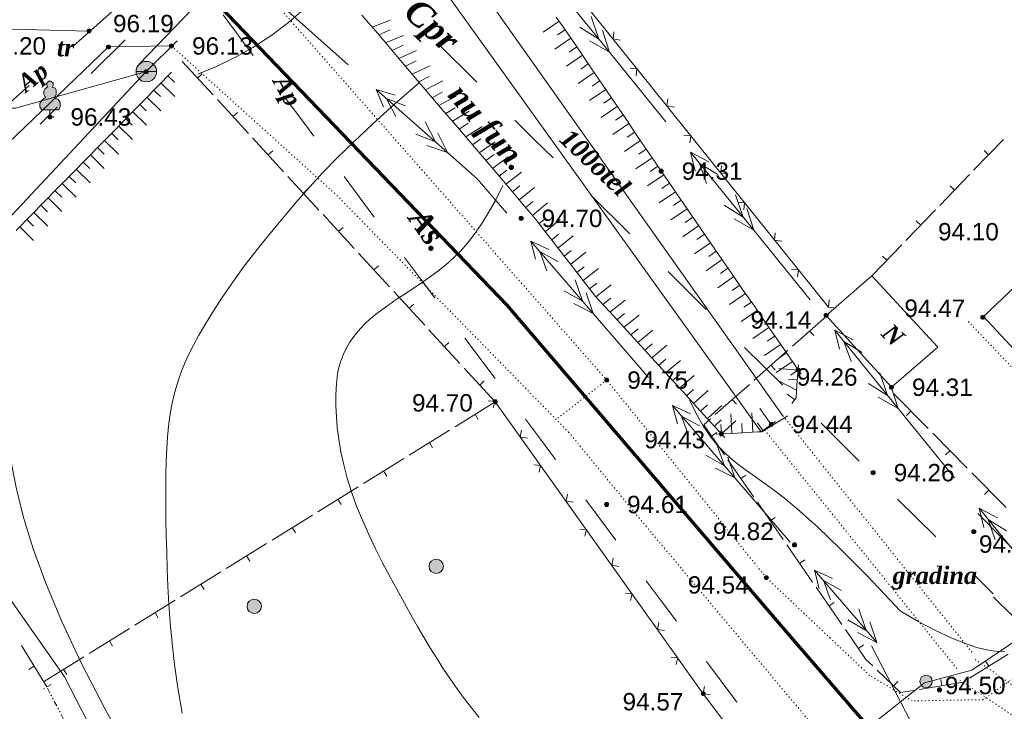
# Model space of a CAD drawing. Header units: millimetres. Extents: x 9396 to 25236, y 15106 to 31102.
# Tile 10 of 256: x 9576 to 9672, y 15840 to 15907. Entities that reach past the tile are written whole.
import ezdxf
from ezdxf.enums import TextEntityAlignment as Align

# ---------------------------------------------------------------- set-up
doc = ezdxf.new("R2010")
doc.units = ezdxf.units.MM
for name, pattern in [('DIVIDE', [1.25, 0.5, -0.25, 0, -0.25, 0, -0.25]), ('DOT', [0.25, 0, -0.25]), ('HIDDEN', [0.375, 0.25, -0.125])]:
    doc.linetypes.add(name, pattern=pattern)
for name, color, linetype, lineweight, true_color in [('1001010', 7, 'Continuous', 9, 0x000000), ('10010110', 7, 'Continuous', 20, 0xa25100), ('10010212', 7, 'Continuous', 9, 0x000000), ('1002020', 7, 'Continuous', 9, 0x000000), ('1060000', 7, 'Continuous', 9, 0x000000), ('1070000', 7, 'DOT', 9, 0x000000), ('2030023', 7, 'Continuous', 9, 0x000000), ('21100200', 7, 'HIDDEN', 0, 0x800080), ('3000105', 7, 'DIVIDE', 9, 0x000000), ('3000220', 7, 'Continuous', 9, 0x000000), ('3000260', 7, 'Continuous', 9, 0x000000), ('4000210', 7, 'Continuous', 9, 0x000000), ('5010123', 7, 'Continuous', 9, 0x008000), ('5010210', 7, 'Continuous', 20, 0x008000), ('5010320', 7, 'Continuous', 20, 0x800000), ('5010420', 7, 'Continuous', 9, 0x000000), ('6011300', 1, 'Continuous', 20, 0xff0000), ('8010110', 7, 'Continuous', 20, 0x0080ff), ('8010200', 7, 'Continuous', 9, 0x000000), ('9010120', 7, 'Continuous', 20, 0x000000)]:
    doc.layers.add(name, color=color, linetype=linetype, lineweight=lineweight, true_color=true_color)
doc.layers.add('Канализация', color=1, linetype='Continuous', lineweight=70)
doc.styles.add('18', font='timesbi.ttf', dxfattribs={"height": 0.001693})
doc.styles.add('2', font='timesbi.ttf', dxfattribs={"height": 0.001693})
doc.styles.add('3', font='timesbi.ttf', dxfattribs={"height": 0.001693})
doc.styles.add('9', font='timesbi.ttf', dxfattribs={"height": 0.001693})
doc.styles.add('F2', font='arial.ttf', dxfattribs={"height": 0.001693})

# ---------------------------------------------------------------- blocks, each defined once
blk = doc.blocks.new('SYMBOL21100200')
at = {"true_color": 0x800080}
h = blk.add_hatch(color=216, dxfattribs=at)
edge = h.paths.add_edge_path()
edge.add_arc((0, 0), 0.1, 0, 360)
at = {"color": 216, "linetype": 'Continuous', "lineweight": 0, "true_color": 0x800080}
blk.add_circle((0, 0), 0.1, dxfattribs=at)
blk = doc.blocks.new('SYMBOL4000210')
at = {"true_color": 0xffffff}
blk.add_hatch(color=7, dxfattribs=at).paths.add_polyline_path([(0.05, 1.75), (-0.05, 1.75), (-0.15, 1.65), (-0.15, 1.55), (-0.1, 1.45), (-0.15, 1.45), (-0.25, 1.35), (-0.3, 1.25), (-0.3, 1.1), (-0.25, 1), (-0.2, 0.95), (-0.3, 0.9), (-0.35, 0.85), (-0.4, 0.8), (-0.5, 0.65), (-0.5, 0.5), (-0.4, 0.35), (-0.3, 0.35), (-0.1, 0.35), (0, 0.35), (0.15, 0.35), (0.4, 0.35), (0.45, 0.4), (0.5, 0.5), (0.5, 0.7), (0.4, 0.85), (0.2, 0.95), (0.25, 1), (0.3, 1.1), (0.3, 1.3), (0.25, 1.4), (0.1, 1.45), (0.15, 1.55), (0.15, 1.65)])
at = {"color": 18, "linetype": 'Continuous', "lineweight": 0, "true_color": 0x000000, "flags": 128}
blk.add_lwpolyline([(0.05, 1.75), (-0.05, 1.75), (-0.15, 1.65), (-0.15, 1.55), (-0.1, 1.45), (-0.15, 1.45), (-0.25, 1.35), (-0.3, 1.25), (-0.3, 1.1), (-0.25, 1), (-0.2, 0.95), (-0.3, 0.9), (-0.35, 0.85), (-0.4, 0.8), (-0.5, 0.65), (-0.5, 0.5), (-0.4, 0.35), (-0.3, 0.35), (-0.1, 0.35), (0, 0.35), (0.15, 0.35), (0.4, 0.35), (0.45, 0.4), (0.5, 0.5), (0.5, 0.7), (0.4, 0.85), (0.2, 0.95), (0.25, 1), (0.3, 1.1), (0.3, 1.3), (0.25, 1.4), (0.1, 1.45), (0.15, 1.55), (0.15, 1.65), (0.05, 1.75)], close=True, dxfattribs=at)
blk.add_lwpolyline([(0, 0.35), (0, 0), (0.2, 0)], dxfattribs=at)
blk = doc.blocks.new('SYMBOL5010420')
at = {"true_color": 0xffffff}
h = blk.add_hatch(color=7, dxfattribs=at)
edge = h.paths.add_edge_path()
edge.add_arc((0, 0), 0.5, 0, 360)
at = {"color": 18, "linetype": 'Continuous', "lineweight": 9, "true_color": 0x000000, "flags": 128}
blk.add_lwpolyline([(-0.5, 0), (0.5, 0)], dxfattribs=at)
at = {"color": 18, "linetype": 'Continuous', "lineweight": 9, "true_color": 0x000000}
blk.add_circle((0, 0), 0.5, dxfattribs=at)
blk = doc.blocks.new('SYMBOL8010200')
at = {"true_color": 0x000000}
h = blk.add_hatch(color=18, dxfattribs=at)
edge = h.paths.add_edge_path()
edge.add_arc((0, 0), 0.3, 0, 360)
at = {"color": 18, "linetype": 'Continuous', "lineweight": 0, "true_color": 0x000000}
blk.add_circle((0, 0), 0.3, dxfattribs=at)
blk = doc.blocks.new('SYMBOL2030023')
at = {"true_color": 0xffffff}
h = blk.add_hatch(color=7, dxfattribs=at)
edge = h.paths.add_edge_path()
edge.add_arc((0, 0), 0.35, 0, 360)
at = {"color": 18, "linetype": 'Continuous', "lineweight": 0, "true_color": 0x000000}
blk.add_circle((0, 0), 0.35, dxfattribs=at)

msp = doc.modelspace()

# ---------------------------------------------------------------- linework, layer by layer
at = {"layer": '1001010', "color": 253}
for points in [[(9588.165, 15902.118, 0), (9575.424, 15898.562, 0), (9566.428, 15898.562, 0)], [(9669.617, 15878.182, 0), (9675.425, 15883.722, 0), (9672.754, 15886.253, 0), (9678.312, 15891.421, 0)], [(9689.018, 15882.588, 0), (9693.428, 15877.484, 0), (9680.947, 15866.141, 0), (9669.658, 15878.297, 0)]]:
    msp.add_polyline3d(points, dxfattribs=at)
at = {"layer": '10010110'}
msp.add_line((9588.158, 15902.117), (9541.178, 15851.977), dxfattribs=at)
for points in [[(9607.198, 15911.923, 0), (9605.467, 15910.048, 0), (9603.742, 15908.38, 0), (9602.017, 15906.905, 0), (9600.285, 15905.606, 0), (9598.542, 15904.469, 0), (9596.78, 15903.477, 0), (9594.993, 15902.616, 0), (9593.175, 15901.869, 0)], [(9614.756, 15901.042, 0), (9612.331, 15898.939, 0.363), (9610.211, 15897.028, 1.4), (9608.362, 15895.288, 3.037), (9606.747, 15893.699, 5.198), (9605.332, 15892.238, 7.808), (9604.081, 15890.884, 10.79), (9602.959, 15889.618, 14.069), (9601.93, 15888.417, 17.57), (9600.963, 15887.263, 21.232), (9600.051, 15886.149, 25.047), (9599.19, 15885.072, 29.022), (9598.377, 15884.028, 33.166), (9597.608, 15883.012, 37.486), (9596.881, 15882.022, 41.988), (9596.193, 15881.052, 46.68), (9595.539, 15880.1, 51.57), (9594.918, 15879.161, 56.651), (9594.331, 15878.236, 61.859), (9593.779, 15877.323, 67.121), (9593.263, 15876.422, 72.358), (9592.786, 15875.534, 77.494), (9592.349, 15874.657, 82.454), (9591.955, 15873.791, 87.162), (9591.603, 15872.936, 91.539), (9591.296, 15872.09, 95.492), (9591.031, 15871.241, 98.841), (9590.805, 15870.377, 101.388), (9590.616, 15869.485, 102.937), (9590.459, 15868.552, 103.289), (9590.333, 15867.564, 102.246), (9590.234, 15866.51, 99.611), (9590.159, 15865.375, 95.185), (9590.106, 15864.152, 88.875), (9590.072, 15862.843, 81.005), (9590.057, 15861.457, 72.005), (9590.058, 15860.002, 62.302), (9590.075, 15858.486, 52.325), (9590.105, 15856.918, 42.504), (9590.148, 15855.304, 33.265), (9590.201, 15853.652, 25.04), (9590.267, 15851.966, 18.163), (9590.356, 15850.22, 12.603), (9590.483, 15848.387, 8.238), (9590.663, 15846.436, 4.943), (9590.909, 15844.339, 2.595), (9591.237, 15842.065, 1.071), (9591.661, 15839.586, 0.247)], [(9620.581, 15839.171, 0), (9619.832, 15840.107, 0), (9619.112, 15841.044, 0), (9618.419, 15841.986, 0), (9617.751, 15842.936, 0), (9617.104, 15843.901, 0), (9616.47, 15844.887, 0), (9615.842, 15845.901, 0), (9615.214, 15846.949, 0), (9614.58, 15848.039, 0), (9613.933, 15849.176, 0), (9613.265, 15850.368, 0), (9612.575, 15851.617, 0), (9611.871, 15852.917, 0), (9611.168, 15854.257, 0), (9610.48, 15855.624, 0), (9609.819, 15857.008, 0), (9609.2, 15858.399, 0), (9608.635, 15859.786, 0), (9608.14, 15861.156, 0), (9607.723, 15862.501, 0), (9607.383, 15863.81, 0), (9607.114, 15865.076, 0), (9606.908, 15866.289, 0), (9606.761, 15867.441, 0), (9606.667, 15868.523, 0), (9606.618, 15869.527, 0), (9606.611, 15870.444, 0), (9606.639, 15871.269, 0), (9606.7, 15872.009, 0), (9606.793, 15872.675, 0), (9606.919, 15873.279, 0), (9607.075, 15873.831, 0), (9607.26, 15874.342, 0), (9607.474, 15874.824, 0), (9607.715, 15875.286, 0), (9607.984, 15875.739, 0), (9608.285, 15876.187, 0), (9608.625, 15876.632, 0), (9609.007, 15877.077, 0), (9609.439, 15877.525, 0), (9609.925, 15877.978, 0), (9610.472, 15878.439, 0), (9611.085, 15878.911, 0), (9611.766, 15879.395, 0), (9612.504, 15879.895, 0), (9613.285, 15880.411, 0), (9614.093, 15880.944, 0), (9614.915, 15881.497, 0), (9615.736, 15882.07, 0), (9616.54, 15882.666, 0), (9617.314, 15883.286, 0), (9618.048, 15883.934, 0), (9618.748, 15884.629, 0), (9619.425, 15885.392, 0), (9620.093, 15886.246, 0), (9620.762, 15887.213, 0), (9621.444, 15888.313, 0), (9622.15, 15889.569, 0), (9622.893, 15891.002, 0)], [(9587.044, 15834.765, 0), (9584.188, 15839.928, 0.763), (9581.826, 15844.511, 1.91), (9579.903, 15848.596, 3.551), (9578.363, 15852.265, 5.8), (9577.153, 15855.599, 8.766), (9576.215, 15858.681, 12.561), (9575.496, 15861.592, 17.296), (9574.939, 15864.413, 23.082), (9574.499, 15867.206, 29.831), (9574.167, 15869.958, 36.651), (9573.944, 15872.634, 42.451), (9573.829, 15875.201, 46.139), (9573.824, 15877.625, 46.625), (9573.929, 15879.871, 42.817), (9574.145, 15881.906, 33.623), (9574.472, 15883.696, 17.953)], [(9641.064, 15870.119, 0), (9641.722, 15868.735, 0), (9642.406, 15867.54, 0), (9643.118, 15866.509, 0), (9643.859, 15865.613, 0), (9644.631, 15864.826, 0), (9645.436, 15864.12, 0), (9646.275, 15863.468, 0), (9647.15, 15862.843, 0), (9648.073, 15862.207, 0), (9649.105, 15861.473, 0), (9650.316, 15860.545, 0), (9651.778, 15859.325, 0), (9653.561, 15857.716, 0), (9655.738, 15855.621, 0), (9658.378, 15852.942, 0), (9661.554, 15849.582, 0)], [(9671.756, 15845.645, 0), (9671.063, 15845.615, 0), (9670.183, 15845.725, 0), (9669.125, 15845.981, 0), (9667.901, 15846.385, 0), (9666.521, 15846.944, 0), (9664.996, 15847.659, 0), (9663.337, 15848.538, 0), (9661.554, 15849.582, 0)]]:
    msp.add_polyline3d(points, dxfattribs=at)
at = {"layer": '10010212', "color": 253}
for p, q in [((9610.471, 15906.077), (9609.161, 15907.607)), ((9610.141, 15906.457), (9611.921, 15907.127)), ((9610.141, 15906.457), (9611.921, 15907.127)), ((9610.791, 15905.697), (9611.901, 15906.197)), ((9628.361, 15907.017), (9626.791, 15905.947)), ((9628.361, 15907.017), (9626.791, 15905.947)), ((9628.951, 15906.197), (9628.201, 15905.687)), ((9611.771, 15904.547), (9610.471, 15906.077)), ((9611.441, 15904.927), (9613.201, 15905.647)), ((9611.441, 15904.927), (9613.201, 15905.647)), ((9629.511, 15905.367), (9627.941, 15904.297)), ((9629.511, 15905.367), (9627.941, 15904.297)), ((9629.231, 15905.777), (9630.361, 15904.117)), ((9613.071, 15903.017), (9611.771, 15904.547)), ((9612.101, 15904.167), (9613.161, 15904.687)), ((9630.071, 15904.537), (9629.331, 15904.027)), ((9612.751, 15903.397), (9614.481, 15904.167)), ((9612.751, 15903.397), (9614.481, 15904.167)), ((9630.641, 15903.707), (9629.071, 15902.637)), ((9630.641, 15903.707), (9629.071, 15902.637)), ((9630.361, 15904.117), (9631.481, 15902.457)), ((9614.381, 15901.487), (9613.071, 15903.017)), ((9613.401, 15902.637), (9614.431, 15903.167)), ((9614.051, 15901.867), (9615.761, 15902.687)), ((9614.051, 15901.867), (9615.761, 15902.687)), ((9631.201, 15902.867), (9630.461, 15902.367)), ((9631.481, 15902.457), (9632.611, 15900.797)), ((9589.241, 15900.667), (9590.611, 15902.067)), ((9590.271, 15901.717), (9590.911, 15901.087)), ((9615.681, 15899.957), (9614.381, 15901.487)), ((9614.701, 15901.107), (9615.691, 15901.647)), ((9631.771, 15902.037), (9630.201, 15900.967)), ((9631.771, 15902.037), (9630.201, 15900.967)), ((9587.871, 15899.267), (9589.241, 15900.667)), ((9589.581, 15901.017), (9590.941, 15899.687)), ((9589.581, 15901.017), (9590.941, 15899.687)), ((9615.351, 15900.337), (9617.041, 15901.207)), ((9615.351, 15900.337), (9617.041, 15901.207)), ((9632.331, 15901.207), (9631.591, 15900.707)), ((9632.611, 15900.797), (9633.741, 15899.127)), ((9588.211, 15899.617), (9589.571, 15898.287)), ((9588.211, 15899.617), (9589.571, 15898.287)), ((9588.901, 15900.317), (9589.541, 15899.687)), ((9616.981, 15898.427), (9615.681, 15899.957)), ((9616.011, 15899.577), (9616.961, 15900.127)), ((9616.661, 15898.807), (9618.321, 15899.727)), ((9616.661, 15898.807), (9618.321, 15899.727)), ((9632.891, 15900.377), (9631.331, 15899.307)), ((9632.891, 15900.377), (9631.331, 15899.307)), ((9633.461, 15899.547), (9632.721, 15899.037)), ((9586.491, 15897.867), (9587.871, 15899.267)), ((9587.521, 15898.917), (9588.161, 15898.287)), ((9617.311, 15898.047), (9618.221, 15898.597)), ((9634.021, 15898.717), (9632.451, 15897.647)), ((9634.021, 15898.717), (9632.451, 15897.647)), ((9633.741, 15899.127), (9634.871, 15897.467)), ((9585.121, 15896.457), (9586.491, 15897.867)), ((9586.831, 15898.217), (9588.191, 15896.887)), ((9586.831, 15898.217), (9588.191, 15896.887)), ((9618.291, 15896.897), (9616.981, 15898.427)), ((9617.961, 15897.277), (9619.601, 15898.247)), ((9617.961, 15897.277), (9619.601, 15898.247)), ((9634.591, 15897.887), (9633.851, 15897.377)), ((9585.461, 15896.817), (9586.821, 15895.487)), ((9585.461, 15896.817), (9586.821, 15895.487)), ((9586.151, 15897.517), (9586.791, 15896.887)), ((9619.591, 15895.367), (9618.291, 15896.897)), ((9618.611, 15896.517), (9619.491, 15897.077)), ((9619.261, 15895.747), (9620.871, 15896.767)), ((9619.261, 15895.747), (9620.871, 15896.767)), ((9635.151, 15897.057), (9633.581, 15895.977)), ((9635.151, 15897.057), (9633.581, 15895.977)), ((9634.871, 15897.467), (9636.001, 15895.807)), ((9583.741, 15895.057), (9585.121, 15896.457)), ((9584.771, 15896.107), (9585.421, 15895.477)), ((9635.721, 15896.227), (9634.981, 15895.717)), ((9636.001, 15895.807), (9637.131, 15894.147)), ((9582.371, 15893.657), (9583.741, 15895.057)), ((9583.401, 15894.707), (9584.041, 15894.077)), ((9584.091, 15895.407), (9585.441, 15894.077)), ((9584.091, 15895.407), (9585.441, 15894.077)), ((9620.891, 15893.837), (9619.591, 15895.367)), ((9619.921, 15894.987), (9620.751, 15895.557)), ((9620.571, 15894.217), (9622.141, 15895.277)), ((9620.571, 15894.217), (9622.141, 15895.277)), ((9636.281, 15895.387), (9634.711, 15894.317)), ((9636.281, 15895.387), (9634.711, 15894.317)), ((9582.711, 15894.007), (9584.071, 15892.677)), ((9582.711, 15894.007), (9584.071, 15892.677)), ((9622.201, 15892.307), (9620.891, 15893.837)), ((9621.221, 15893.457), (9622.021, 15894.027)), ((9621.871, 15892.687), (9623.411, 15893.797)), ((9621.871, 15892.687), (9623.411, 15893.797)), ((9637.411, 15893.727), (9635.841, 15892.657)), ((9637.411, 15893.727), (9635.841, 15892.657)), ((9636.841, 15894.557), (9636.111, 15894.057)), ((9637.131, 15894.147), (9638.251, 15892.487)), ((9580.991, 15892.257), (9582.371, 15893.657)), ((9582.021, 15893.307), (9582.671, 15892.677)), ((9637.971, 15892.897), (9637.231, 15892.387)), ((9579.621, 15890.857), (9580.991, 15892.257)), ((9580.651, 15891.907), (9581.291, 15891.277)), ((9581.341, 15892.607), (9582.691, 15891.277)), ((9581.341, 15892.607), (9582.691, 15891.277)), ((9623.501, 15890.777), (9622.201, 15892.307)), ((9622.521, 15891.927), (9623.281, 15892.507)), ((9623.171, 15891.157), (9624.681, 15892.307)), ((9623.171, 15891.157), (9624.681, 15892.307)), ((9638.541, 15892.067), (9636.971, 15890.987)), ((9638.541, 15892.067), (9636.971, 15890.987)), ((9638.251, 15892.477), (9639.391, 15890.827)), ((9578.241, 15889.457), (9579.621, 15890.857)), ((9579.961, 15891.207), (9581.321, 15889.877)), ((9579.961, 15891.207), (9581.321, 15889.877)), ((9623.821, 15890.397), (9624.541, 15890.977)), ((9639.111, 15891.237), (9638.371, 15890.727)), ((9579.271, 15890.507), (9579.921, 15889.877)), ((9624.801, 15889.247), (9623.501, 15890.777)), ((9624.481, 15889.627), (9625.951, 15890.827)), ((9624.481, 15889.627), (9625.951, 15890.827)), ((9639.681, 15890.417), (9638.111, 15889.337)), ((9639.681, 15890.417), (9638.111, 15889.337)), ((9639.391, 15890.827), (9640.531, 15889.177)), ((9576.871, 15888.047), (9578.241, 15889.457)), ((9577.901, 15889.097), (9578.541, 15888.467)), ((9578.591, 15889.807), (9579.941, 15888.477)), ((9578.591, 15889.807), (9579.941, 15888.477)), ((9625.131, 15888.867), (9625.811, 15889.447)), ((9625.771, 15888.087), (9627.221, 15889.317)), ((9625.771, 15888.087), (9627.221, 15889.317)), ((9640.251, 15889.587), (9639.511, 15889.077)), ((9640.531, 15889.177), (9641.671, 15887.517)), ((9575.491, 15886.647), (9576.871, 15888.047)), ((9577.211, 15888.397), (9578.571, 15887.067)), ((9577.211, 15888.397), (9578.571, 15887.067)), ((9640.821, 15888.757), (9639.251, 15887.677)), ((9640.821, 15888.757), (9639.251, 15887.677)), ((9575.841, 15886.997), (9577.191, 15885.667)), ((9575.841, 15886.997), (9577.191, 15885.667)), ((9576.521, 15887.697), (9577.171, 15887.067)), ((9627.311, 15886.107), (9626.081, 15887.697)), ((9626.391, 15887.297), (9627.051, 15887.847)), ((9627.001, 15886.507), (9628.461, 15887.717)), ((9627.001, 15886.507), (9628.461, 15887.717)), ((9641.951, 15887.107), (9640.391, 15886.027)), ((9641.951, 15887.107), (9640.391, 15886.027)), ((9641.391, 15887.927), (9640.641, 15887.417)), ((9641.671, 15887.517), (9642.811, 15885.867)), ((9628.551, 15884.517), (9627.311, 15886.107)), ((9627.621, 15885.707), (9628.301, 15886.267)), ((9628.241, 15884.917), (9629.711, 15886.117)), ((9628.241, 15884.917), (9629.711, 15886.117)), ((9642.521, 15886.277), (9641.781, 15885.767)), ((9643.091, 15885.447), (9641.531, 15884.367)), ((9643.091, 15885.447), (9641.531, 15884.367)), ((9642.811, 15885.867), (9643.951, 15884.207)), ((9629.781, 15882.937), (9628.551, 15884.517)), ((9628.861, 15884.127), (9629.541, 15884.677)), ((9629.471, 15883.327), (9630.951, 15884.527)), ((9629.471, 15883.327), (9630.951, 15884.527)), ((9643.661, 15884.617), (9642.921, 15884.107)), ((9643.951, 15884.207), (9645.091, 15882.557)), ((9644.231, 15883.797), (9642.671, 15882.717)), ((9644.231, 15883.797), (9642.671, 15882.717)), ((9631.011, 15881.347), (9629.781, 15882.937)), ((9630.091, 15882.537), (9630.791, 15883.087)), ((9630.711, 15881.747), (9632.201, 15882.927)), ((9630.711, 15881.747), (9632.201, 15882.927)), ((9644.801, 15882.967), (9644.061, 15882.457)), ((9645.091, 15882.557), (9646.231, 15880.897)), ((9631.321, 15880.947), (9632.031, 15881.507)), ((9631.941, 15880.157), (9633.441, 15881.327)), ((9631.941, 15880.157), (9633.441, 15881.327)), ((9645.371, 15882.137), (9643.811, 15881.057)), ((9645.371, 15882.137), (9643.811, 15881.057)), ((9645.941, 15881.307), (9645.201, 15880.797)), ((9646.511, 15880.487), (9644.951, 15879.407)), ((9646.511, 15880.487), (9644.951, 15879.407)), ((9646.231, 15880.897), (9647.371, 15879.247)), ((9633.641, 15878.307), (9632.281, 15879.787)), ((9632.621, 15879.417), (9633.381, 15880.027)), ((9633.301, 15878.677), (9634.791, 15879.857)), ((9633.301, 15878.677), (9634.791, 15879.857)), ((9647.081, 15879.657), (9646.341, 15879.147)), ((9633.981, 15877.937), (9634.731, 15878.547)), ((9634.661, 15877.197), (9636.141, 15878.387)), ((9634.661, 15877.197), (9636.141, 15878.387)), ((9647.651, 15878.827), (9646.091, 15877.757)), ((9647.651, 15878.827), (9646.091, 15877.757)), ((9647.371, 15879.247), (9648.501, 15877.587)), ((9635.001, 15876.827), (9633.641, 15878.307)), ((9648.221, 15878.007), (9647.481, 15877.487)), ((9648.501, 15877.587), (9649.641, 15875.937)), ((9636.351, 15875.347), (9635.001, 15876.827)), ((9635.341, 15876.457), (9636.071, 15877.057)), ((9636.021, 15875.717), (9637.481, 15876.917)), ((9636.021, 15875.717), (9637.481, 15876.917)), ((9648.791, 15877.177), (9647.221, 15876.097)), ((9648.791, 15877.177), (9647.221, 15876.097)), ((9636.691, 15874.977), (9637.421, 15875.577)), ((9649.931, 15875.517), (9648.361, 15874.447)), ((9649.931, 15875.517), (9648.361, 15874.447)), ((9649.361, 15876.347), (9648.621, 15875.837)), ((9649.641, 15875.937), (9650.781, 15874.277)), ((9637.711, 15873.857), (9636.351, 15875.347)), ((9637.371, 15874.227), (9638.831, 15875.447)), ((9637.371, 15874.227), (9638.831, 15875.447)), ((9650.501, 15874.697), (9649.761, 15874.187)), ((9639.071, 15872.377), (9637.711, 15873.857)), ((9638.051, 15873.487), (9638.761, 15874.097)), ((9638.731, 15872.747), (9640.181, 15873.977)), ((9638.731, 15872.747), (9640.181, 15873.977)), ((9651.071, 15873.867), (9649.501, 15872.787)), ((9651.071, 15873.867), (9649.501, 15872.787)), ((9650.781, 15874.277), (9651.921, 15872.627)), ((9639.411, 15872.007), (9640.111, 15872.617)), ((9651.641, 15873.037), (9649.741, 15873.187)), ((9651.641, 15873.037), (9649.741, 15873.187)), ((9651.641, 15873.037), (9650.901, 15872.527)), ((9651.681, 15873.527), (9651.521, 15871.577)), ((9640.431, 15870.897), (9639.071, 15872.377)), ((9640.091, 15871.267), (9641.521, 15872.507)), ((9640.091, 15871.267), (9641.521, 15872.507)), ((9651.481, 15871.087), (9649.801, 15871.967)), ((9651.481, 15871.087), (9649.801, 15871.967)), ((9651.561, 15872.067), (9650.661, 15872.137)), ((9641.781, 15869.417), (9640.431, 15870.897)), ((9640.761, 15870.527), (9641.451, 15871.137)), ((9641.441, 15869.787), (9642.871, 15871.037)), ((9641.441, 15869.787), (9642.871, 15871.037)), ((9651.291, 15870.157), (9650.571, 15870.687)), ((9643.141, 15867.927), (9641.781, 15869.417)), ((9642.121, 15869.037), (9642.801, 15869.647)), ((9642.801, 15868.297), (9644.211, 15869.567)), ((9642.801, 15868.297), (9644.211, 15869.567)), ((9647.211, 15866.977), (9647.111, 15868.877)), ((9647.211, 15866.977), (9647.111, 15868.877)), ((9649.021, 15867.737), (9647.911, 15869.287)), ((9649.021, 15867.737), (9647.911, 15869.287)), ((9644.501, 15866.447), (9643.141, 15867.927)), ((9643.481, 15867.557), (9644.141, 15868.167)), ((9644.161, 15866.817), (9645.561, 15868.097)), ((9644.161, 15866.817), (9645.561, 15868.097)), ((9645.171, 15866.877), (9645.071, 15868.767)), ((9645.171, 15866.877), (9645.071, 15868.767)), ((9646.191, 15866.927), (9646.141, 15867.827)), ((9648.191, 15867.147), (9647.661, 15867.877)), ((9645.681, 15866.897), (9643.651, 15866.787)), ((9644.161, 15866.817), (9644.111, 15867.717)), ((9647.721, 15867.007), (9645.681, 15866.897))]:
    msp.add_line(p, q, dxfattribs=at)
for points in [[(9628.061, 15907.417, 0), (9628.751, 15906.487, 0), (9629.231, 15905.777, 0)], [(9626.081, 15887.697, 0), (9625.611, 15888.297, 0), (9624.801, 15889.247, 0)], [(9632.281, 15879.787, 0), (9631.891, 15880.217, 0), (9631.011, 15881.347, 0)], [(9651.521, 15871.577, 0), (9651.431, 15870.337, 0), (9651.011, 15869.767, 0)], [(9649.431, 15868.037, 0), (9648.021, 15867.027, 0), (9647.721, 15867.007, 0)]]:
    msp.add_polyline3d(points, dxfattribs=at)
at = {"layer": '1002020', "color": 253}
for points in [[(9658.822, 15882.218, 0), (9654.358, 15878.357, 0), (9660.718, 15871.357, 0)], [(9660.718, 15871.357, 0), (9665.232, 15875.259, 0), (9658.822, 15882.218, 0)]]:
    msp.add_polyline3d(points, dxfattribs=at)
at = {"layer": '1060000', "color": 253}
for p, q in [((9582.579, 15906.065, 7.668), (9572.319, 15906.32)), ((9648.083, 15867.019), (9650.633, 15868.577))]:
    msp.add_line(p, q, dxfattribs=at)
for points in [[(9554.318, 15875.597, 0), (9584.478, 15904.517, 0), (9590.618, 15904.617, 0)], [(9589.074, 15827.124, 0), (9584.973, 15832.945, 0), (9582.988, 15837.708, 0), (9580.21, 15843.132, 0), (9573.993, 15851.995, 0), (9565.923, 15865.621, 0), (9563.939, 15871.31, 0)]]:
    msp.add_polyline3d(points, dxfattribs=at)
at = {"layer": '1060000'}
msp.add_point((9654.688, 15846.977), dxfattribs=at)
at = {"layer": '1070000', "color": 253}
for p, q in [((9590.618, 15904.617), (9606.716, 15890.051)), ((9632.998, 15872.057), (9628.088, 15868.246)), ((9650.147, 15868.583), (9668.702, 15845.346)), ((9648.365, 15867.192), (9667.246, 15843.757)), ((9685.669, 15833.264), (9668.702, 15844.949)), ((9684.058, 15831.711), (9667.251, 15842.901))]:
    msp.add_line(p, q, dxfattribs=at)
for points in [[(9601.376, 15922.277, 0), (9597.116, 15917.696, 0), (9596.01, 15915.253, 0), (9596.721, 15913.337, 0), (9632.998, 15872.057, 0)], [(9668.202, 15877.756, 0), (9684.758, 15860.422, 0), (9691.77, 15867.044, 0), (9688.069, 15871.134, 0), (9695.276, 15877.562, 0), (9683.005, 15891.001, 0)], [(9606.716, 15890.051, 0), (9629.278, 15866.989, 0), (9635.893, 15858.919, 0), (9657.721, 15832.858, 0), (9672.538, 15816.453, 0)], [(9669.67, 15840.92, 0), (9662.748, 15840.795, 0), (9658.598, 15843.277, 0), (9648.538, 15852.797, 0), (9632.998, 15872.057, 0)], [(9696.615, 15868.841, 0), (9676.506, 15845.822, 0), (9669.495, 15840.795, 0)]]:
    msp.add_polyline3d(points, dxfattribs=at)
at = {"layer": '3000105', "color": 253}
for p, q in [((9578.9, 15842.391), (9577.927, 15841.877)), ((9582.818, 15833.897), (9578.458, 15842.157))]:
    msp.add_line(p, q, dxfattribs=at)
at = {"layer": '3000220', "color": 253}
for p, q in [((9591.651, 15903.117), (9594.671, 15899.837)), ((9593.161, 15901.477), (9593.601, 15901.887)), ((9595.081, 15899.387), (9598.101, 15896.097)), ((9596.591, 15897.737), (9597.031, 15898.147)), ((9598.511, 15895.647), (9601.531, 15892.357)), ((9668.721, 15892.497), (9671.621, 15895.507)), ((9600.021, 15894.007), (9600.471, 15894.407)), ((9670.171, 15894.007), (9669.741, 15894.417)), ((9601.951, 15891.907), (9604.971, 15888.617)), ((9665.421, 15889.067), (9668.321, 15892.087)), ((9666.871, 15890.577), (9666.441, 15890.997)), ((9603.461, 15890.267), (9603.901, 15890.677)), ((9605.381, 15888.177), (9608.401, 15884.887)), ((9662.121, 15885.647), (9665.021, 15888.657)), ((9663.571, 15887.147), (9663.141, 15887.567)), ((9606.891, 15886.527), (9607.331, 15886.937)), ((9658.821, 15882.217), (9661.721, 15885.237)), ((9608.811, 15884.437), (9611.841, 15881.147)), ((9660.271, 15883.727), (9659.841, 15884.137)), ((9610.321, 15882.797), (9610.771, 15883.197)), ((9612.251, 15880.697), (9615.271, 15877.407)), ((9613.761, 15879.057), (9614.201, 15879.457)), ((9654.401, 15878.297, 18.81), (9651.091, 15875.367, 18.81)), ((9615.681, 15876.967), (9618.701, 15873.677)), ((9652.751, 15876.837, 18.81), (9653.151, 15876.387, 18.81)), ((9617.191, 15875.317), (9617.631, 15875.727)), ((9650.641, 15874.967, 18.81), (9647.331, 15872.027, 18.81)), ((9619.121, 15873.227), (9622.141, 15869.937)), ((9648.981, 15873.497, 18.81), (9649.381, 15873.047, 18.81)), ((9620.631, 15871.577), (9621.071, 15871.987)), ((9646.881, 15871.627, 18.81), (9643.561, 15868.687, 18.81)), ((9664.281, 15867.337), (9660.941, 15870.717)), ((9622.141, 15869.937), (9618.221, 15867.507)), ((9645.221, 15870.157, 18.81), (9645.621, 15869.707, 18.81)), ((9662.611, 15869.027), (9662.181, 15868.607)), ((9620.181, 15868.727), (9620.491, 15868.217)), ((9617.681, 15867.177), (9613.771, 15864.747)), ((9643.201, 15866.607, 18.81), (9643.701, 15866.947, 18.81)), ((9668.081, 15863.487), (9664.741, 15866.877)), ((9615.731, 15865.967), (9616.041, 15865.457)), ((9666.411, 15865.177), (9665.981, 15864.757)), ((9613.231, 15864.417), (9609.311, 15861.987)), ((9644.801, 15864.287, 18.81), (9647.321, 15860.647, 18.81)), ((9611.271, 15863.207), (9611.591, 15862.697)), ((9671.881, 15859.647), (9668.541, 15863.027)), ((9646.061, 15862.467, 18.81), (9646.551, 15862.807, 18.81)), ((9608.781, 15861.657), (9604.861, 15859.227)), ((9670.211, 15861.337), (9669.781, 15860.917)), ((9606.821, 15860.447), (9607.141, 15859.937)), ((9647.661, 15860.147, 18.81), (9650.181, 15856.507, 18.81)), ((9604.331, 15858.897), (9600.411, 15856.467)), ((9648.921, 15858.327, 18.81), (9649.411, 15858.667, 18.81)), ((9602.371, 15857.687), (9602.681, 15857.177)), ((9599.871, 15856.137), (9595.951, 15853.707)), ((9650.521, 15856.007, 18.81), (9653.041, 15852.367, 18.81)), ((9597.911, 15854.927), (9598.231, 15854.417)), ((9651.781, 15854.187, 18.81), (9652.271, 15854.527, 18.81)), ((9595.421, 15853.377), (9591.501, 15850.947)), ((9593.461, 15852.167), (9593.781, 15851.657)), ((9653.381, 15851.877, 18.81), (9655.901, 15848.227, 18.81)), ((9590.971, 15850.617), (9587.051, 15848.187)), ((9654.641, 15850.047, 18.81), (9655.131, 15850.387, 18.81)), ((9589.011, 15849.407), (9589.321, 15848.897)), ((9586.511, 15847.857), (9582.601, 15845.427)), ((9578.461, 15842.157), (9575.991, 15846.197)), ((9584.561, 15846.647), (9584.871, 15846.137)), ((9657.501, 15845.907, 18.81), (9657.991, 15846.257, 18.81)), ((9582.061, 15845.097), (9578.141, 15842.667)), ((9668.321, 15842.997, 18.81), (9672.081, 15845.337, 18.81)), ((9577.221, 15844.177), (9576.711, 15843.857)), ((9580.101, 15843.887), (9580.421, 15843.377)), ((9670.201, 15844.167, 18.81), (9669.881, 15844.677, 18.81)), ((9660.931, 15842.257, 18.81), (9661.341, 15842.687, 18.81)), ((9665.641, 15842.267, 18.81), (9665.541, 15842.867, 18.81))]:
    msp.add_line(p, q, dxfattribs=at)
for points in [[(9643.111, 15868.287, 18.81), (9642.451, 15867.697, 18.81), (9644.461, 15864.787, 18.81)], [(9656.241, 15847.737, 18.81), (9658.241, 15844.827, 18.81), (9658.891, 15844.207, 18.81)], [(9659.331, 15843.787, 18.81), (9661.611, 15841.607, 18.81), (9662.861, 15841.817, 18.81)], [(9663.461, 15841.907, 18.81), (9667.691, 15842.607, 18.81), (9667.811, 15842.677, 18.81)]]:
    msp.add_polyline3d(points, dxfattribs=at)
at = {"layer": '3000260', "color": 253}
msp.add_line((9654.59, 15879.171), (9615.014, 15928.461), dxfattribs=at)
for points in [[(9634.341, 15905.187, 0), (9633.621, 15905.297, 0), (9633.681, 15906.007, 0)], [(9635.851, 15901.707, 0), (9635.941, 15902.397, 0), (9635.261, 15902.447, 0)], [(9639.581, 15898.657, 0), (9638.861, 15898.767, 0), (9638.931, 15899.477, 0)], [(9641.091, 15895.177, 0), (9641.181, 15895.867, 0), (9640.501, 15895.917, 0)], [(9644.821, 15892.137, 0), (9644.101, 15892.237, 0), (9644.171, 15892.947, 0)], [(9646.341, 15888.647, 0), (9646.421, 15889.337, 0), (9645.751, 15889.387, 0)], [(9650.061, 15885.607, 0), (9649.341, 15885.707, 0), (9649.411, 15886.417, 0)], [(9651.581, 15882.127, 0), (9651.671, 15882.807, 0), (9650.991, 15882.857, 0)], [(9655.311, 15879.077, 0), (9654.581, 15879.177, 0), (9654.651, 15879.897, 0)], [(9621.951, 15869.337, 0), (9622.101, 15869.987, 0), (9621.451, 15870.037, 0)], [(9660.878, 15816.997, 0), (9642.398, 15841.497, 0), (9622.138, 15869.937, 0)], [(9625.271, 15866.397, 0), (9624.581, 15866.507, 0), (9624.711, 15867.177, 0)], [(9626.401, 15863.087, 0), (9626.561, 15863.737, 0), (9625.901, 15863.787, 0)], [(9629.721, 15860.147, 0), (9629.031, 15860.257, 0), (9629.171, 15860.927, 0)], [(9630.861, 15856.837, 0), (9631.011, 15857.487, 0), (9630.361, 15857.537, 0)], [(9634.181, 15853.897, 0), (9633.481, 15854.007, 0), (9633.621, 15854.687, 0)], [(9635.311, 15850.587, 0), (9635.461, 15851.237, 0), (9634.811, 15851.287, 0)], [(9638.631, 15847.647, 0), (9637.941, 15847.757, 0), (9638.071, 15848.437, 0)], [(9639.761, 15844.337, 0), (9639.911, 15844.987, 0), (9639.261, 15845.037, 0)], [(9643.081, 15841.397, 0), (9642.391, 15841.507, 0), (9642.521, 15842.187, 0)]]:
    msp.add_polyline3d(points, dxfattribs=at)
at = {"layer": '5010123'}
for p, q in [((9650.147, 15868.583), (9610.252, 15924.956)), ((9607.749, 15923.201), (9648.022, 15867.025))]:
    msp.add_line(p, q, dxfattribs=at)
at = {"layer": '5010210'}
for p, q in [((9585.391, 15908.457, 118.425), (9581.081, 15904.617, 118.425)), ((9598.581, 15903.697), (9595.641, 15907.637)), ((9574.611, 15898.857, 118.425), (9576.761, 15900.777, 118.425)), ((9601.531, 15899.757), (9603.001, 15897.797)), ((9603.001, 15897.797), (9604.471, 15895.827)), ((9610.351, 15887.947), (9607.411, 15891.887)), ((9613.301, 15884.007), (9614.771, 15882.037)), ((9614.771, 15882.037), (9616.241, 15880.067)), ((9622.121, 15872.197), (9619.181, 15876.137)), ((9625.071, 15868.257), (9626.541, 15866.287)), ((9626.541, 15866.287), (9628.011, 15864.317)), ((9633.891, 15856.447), (9630.951, 15860.377)), ((9636.841, 15852.507), (9638.311, 15850.537)), ((9638.311, 15850.537), (9639.781, 15848.567)), ((9645.661, 15840.687), (9642.721, 15844.627))]:
    msp.add_line(p, q, dxfattribs=at)
at = {"layer": '5010320', "lineweight": 30}
for p, q in [((9582.781, 15901.917), (9586.101, 15905.197)), ((9616.601, 15904.787, 51.931), (9620.331, 15901.087, 51.931)), ((9579.471, 15898.647), (9577.811, 15897.007)), ((9625.911, 15895.547, 51.931), (9624.051, 15897.397, 51.931)), ((9627.781, 15893.707, 51.931), (9625.911, 15895.547, 51.931)), ((9631.501, 15890.007, 51.931), (9635.231, 15886.317, 51.931)), ((9640.821, 15880.777, 51.931), (9638.961, 15882.627, 51.931)), ((9642.681, 15878.927, 51.931), (9640.821, 15880.777, 51.931)), ((9646.411, 15875.237, 51.931), (9650.141, 15871.547, 51.931)), ((9655.731, 15866.007, 51.931), (9653.861, 15867.847, 51.931)), ((9657.591, 15864.157, 51.931), (9655.731, 15866.007, 51.931)), ((9661.321, 15860.467, 51.931), (9665.041, 15856.777, 51.931)), ((9670.631, 15851.237, 51.931), (9668.771, 15853.077, 51.931)), ((9670.651, 15850.907, 1.769), (9672.501, 15849.077, 1.769))]:
    msp.add_line(p, q, dxfattribs=at)
at = {"layer": '6011300'}
for p, q in [((9633.261, 15904.007), (9627.091, 15911.627)), ((9593.491, 15909.137), (9587.471, 15902.827)), ((9607.831, 15902.777), (9601.651, 15908.257)), ((9633.261, 15904.007), (9632.581, 15906.117)), ((9633.261, 15904.007), (9631.341, 15905.117)), ((9638.741, 15897.237), (9633.261, 15904.007)), ((9617.491, 15894.227), (9610.531, 15900.387)), ((9617.491, 15894.227), (9616.551, 15896.127)), ((9617.491, 15894.227), (9615.491, 15894.927)), ((9647.311, 15886.657), (9641.141, 15894.277)), ((9647.311, 15886.657), (9646.631, 15888.767)), ((9647.311, 15886.657), (9645.391, 15887.757)), ((9652.801, 15879.877), (9647.311, 15886.657)), ((9631.671, 15878.557), (9625.601, 15885.597)), ((9631.671, 15878.557), (9630.991, 15880.567)), ((9631.671, 15878.557), (9629.781, 15879.527)), ((9637.051, 15872.307), (9631.671, 15878.557)), ((9661.371, 15869.297), (9655.201, 15876.917)), ((9661.371, 15869.297), (9660.691, 15871.407)), ((9661.371, 15869.297), (9659.441, 15870.407)), ((9645.471, 15862.527), (9639.411, 15869.567)), ((9666.851, 15862.527), (9661.371, 15869.297)), ((9645.471, 15862.527), (9644.801, 15864.537)), ((9645.471, 15862.527), (9643.591, 15863.487)), ((9650.861, 15856.267), (9645.471, 15862.527)), ((9675.421, 15851.947), (9669.251, 15859.567)), ((9674.111, 15853.997), (9669.131, 15859.067)), ((9659.281, 15846.497), (9653.221, 15853.537)), ((9659.281, 15846.497), (9658.611, 15848.507)), ((9659.281, 15846.497), (9657.401, 15847.457)), ((9662.561, 15838.817), (9658.791, 15846.167))]:
    msp.add_line(p, q, dxfattribs=at)
for points in [[(9632.231, 15905.277, 0), (9630.391, 15906.447, 0), (9632.231, 15905.277, 0), (9631.481, 15907.477, 0)], [(9611.241, 15898.697, 0), (9610.531, 15900.387, 0), (9612.381, 15899.827, 0)], [(9612.461, 15897.737, 0), (9611.541, 15899.497, 0), (9613.391, 15898.787, 0)], [(9616.331, 15895.257, 0), (9614.401, 15896.027, 0), (9616.331, 15895.257, 0), (9615.311, 15897.227, 0)], [(9623.251, 15888.337, 0), (9620.371, 15891.677, 0), (9617.491, 15894.227, 0)], [(9641.621, 15892.417, 0), (9641.141, 15894.277, 0), (9642.931, 15893.337, 0)], [(9642.721, 15891.207, 0), (9642.031, 15893.177, 0), (9643.811, 15892.087, 0)], [(9646.291, 15887.927, 0), (9644.441, 15889.087, 0), (9646.291, 15887.927, 0), (9645.541, 15890.117, 0)], [(9626.071, 15883.827, 0), (9625.601, 15885.597, 0), (9627.351, 15884.787, 0)], [(9627.161, 15882.717, 0), (9626.481, 15884.587, 0), (9628.221, 15883.627, 0)], [(9630.651, 15879.737, 0), (9628.841, 15880.767, 0), (9630.651, 15879.737, 0), (9629.911, 15881.817, 0)], [(9655.671, 15875.057, 0), (9655.201, 15876.917, 0), (9656.981, 15875.987, 0)], [(9656.781, 15873.857, 0), (9656.091, 15875.817, 0), (9657.871, 15874.737, 0)], [(9660.341, 15870.567, 0), (9658.491, 15871.737, 0), (9660.341, 15870.567, 0), (9659.591, 15872.767, 0)], [(9639.881, 15867.797, 0), (9639.411, 15869.567, 0), (9641.161, 15868.757, 0)], [(9640.971, 15866.687, 0), (9640.291, 15868.547, 0), (9642.031, 15867.597, 0)], [(9644.461, 15863.697, 0), (9642.651, 15864.727, 0), (9644.461, 15863.697, 0), (9643.721, 15865.787, 0)], [(9669.731, 15857.707, 0), (9669.251, 15859.567, 0), (9671.041, 15858.627, 0)], [(9670.831, 15856.497, 0), (9670.141, 15858.467, 0), (9671.921, 15857.377, 0)], [(9653.691, 15851.757, 0), (9653.221, 15853.537, 0), (9654.971, 15852.727, 0)], [(9654.781, 15850.657, 0), (9654.101, 15852.517, 0), (9655.841, 15851.567, 0)], [(9658.271, 15847.667, 0), (9656.461, 15848.697, 0), (9658.271, 15847.667, 0), (9657.531, 15849.757, 0)]]:
    msp.add_polyline3d(points, dxfattribs=at)
at = {"layer": '8010110'}
msp.add_polyline3d([(9648.741, 15830.516, 43.726), (9663.948, 15842.563, 43.726), (9668.553, 15843.8, 43.726), (9672.127, 15846.205, 43.726), (9676.663, 15849.505, 43.726), (9677, 15849.175, 43.726), (9683.262, 15856.24, 43.726)], dxfattribs=at)
at = {"layer": '9010120', "color": 253}
msp.add_line((9588.161, 15902.117), (9591.181, 15905.127), dxfattribs=at)
at = {"layer": 'Канализация', "elevation": 52.999}
msp.add_lwpolyline([(9914.693, 16236.9), (9847.904, 16170.759), (9810.822, 16135.986), (9742.861, 16069.19), (9687.396, 16015.323), (9643.018, 15971.828), (9587.247, 15916.921), (9623.263, 15879.347), (9650.115, 15847.958), (9712.443, 15775.708), (9736.353, 15743.371), (9741.611, 15737.932), (9782.579, 15743.834)], dxfattribs=at)

# ---------------------------------------------------------------- block references
at = {"layer": '2030023', "color": 253, "xscale": 2, "yscale": 2, "zscale": 2}
for p in [(9616.393, 15853.909), (9598.668, 15850.013)]:
    msp.add_blockref('SYMBOL2030023', p, dxfattribs=at)
at = {"layer": '21100200', "xscale": 2, "yscale": 2, "zscale": 2}
for p in [(9582.579, 15906.065, 190.4), (9582.579, 15906.065, 192.4), (9584.478, 15904.517, 192.38), (9590.618, 15904.617, 192.26), (9588.158, 15902.117, 192.5), (9578.778, 15897.697, 192.86), (9638.298, 15892.417, 188.62), (9624.658, 15887.817, 189.4), (9654.358, 15878.357, 188.28), (9669.618, 15878.177, 188.94), (9651.638, 15873.037, 188.52), (9632.998, 15872.057, 189.5), (9660.718, 15871.357, 188.62), (9622.138, 15869.937, 189.4), (9649.018, 15867.737, 188.88), (9644.158, 15866.817, 188.86), (9658.938, 15863.037, 188.52), (9632.978, 15859.937, 189.22), (9668.738, 15857.277, 188.52), (9651.278, 15855.997, 189.64), (9648.538, 15852.797, 189.08), (9665.398, 15841.877, 189), (9642.398, 15841.497, 189.14)]:
    msp.add_blockref('SYMBOL21100200', p, dxfattribs=at)
at = {"layer": '4000210', "color": 253, "xscale": 2, "yscale": 2, "zscale": 2}
msp.add_blockref('SYMBOL4000210', (9578.778, 15897.697), dxfattribs=at)
at = {"layer": '5010420', "color": 253, "xscale": 2, "yscale": 2, "zscale": 2}
msp.add_blockref('SYMBOL5010420', (9588.158, 15902.117), dxfattribs=at)
at = {"layer": '8010200', "color": 253, "xscale": 2, "yscale": 2, "zscale": 2}
msp.add_blockref('SYMBOL8010200', (9664.085, 15842.7), dxfattribs=at)

# ---------------------------------------------------------------- texts
at = {"layer": '1002020', "color": 253, "style": '9'}
msp.add_text('N', height=1.693, rotation=316.5, dxfattribs=at).set_placement((9660.207, 15877.088), align=Align.MIDDLE_LEFT)
at = {"layer": '1060000', "color": 253, "style": '2'}
msp.add_text('tr', height=1.693, dxfattribs=at).set_placement((9579.449, 15904.452, -0.006), align=Align.MIDDLE_LEFT)
at = {"layer": '1070000', "color": 253, "style": '2'}
msp.add_text('As.', height=2.1234, rotation=304.9, dxfattribs=at).set_placement((9614.464, 15888.387), align=Align.MIDDLE_LEFT)
at = {"layer": '21100200', "color": 253, "style": 'F2'}
for s, p in [('96.19', (9584.918, 15906.797, 64.74)), ('95.20', (9572.479, 15904.625)), ('96.13', (9592.618, 15904.617, 192.26)), ('96.43', (9580.778, 15897.697, 192.86)), ('94.31', (9640.298, 15892.417, 188.62)), ('94.70', (9626.658, 15887.817, 189.4)), ('94.10', (9665.258, 15886.517, 188.2)), ('94.47', (9661.978, 15879.057, 188.94)), ('94.14', (9646.998, 15877.917, 188.28)), ('94.75', (9634.998, 15872.057, 189.5)), ('94.26', (9651.498, 15872.357, 188.52)), ('94.31', (9662.718, 15871.357, 188.62)), ('94.70', (9614.038, 15869.837, 189.4)), ('94.44', (9651.018, 15867.737, 188.88)), ('94.43', (9636.658, 15866.257, 188.86)), ('94.26', (9660.938, 15863.037, 188.52)), ('94.61', (9634.978, 15859.937, 189.22)), ('94.82', (9643.338, 15857.317, 99.68)), ('94.26', (9669.238, 15856.077, 188.52)), ('94.54', (9640.898, 15852.097, 189.08)), ('94.50', (9665.918, 15842.297, 189)), ('94.57', (9634.538, 15840.717, 189.14))]:
    msp.add_text(s, height=1.693, dxfattribs=at).set_placement(p, align=Align.MIDDLE_LEFT)
at = {"layer": '3000220', "color": 253, "style": '2'}
msp.add_text('gradina', height=1.693, dxfattribs=at).set_placement((9660.816, 15853.032, 18.81), align=Align.MIDDLE_LEFT)
at = {"layer": '5010210', "color": 253}
for rotation, style, p in [(38, '2', (9575.921, 15900.697, 0.005)), (298.9, '3', (9601.181, 15901.567))]:
    msp.add_text('Ap', height=1.693, rotation=rotation, dxfattribs=dict(at, style=style)).set_placement(p, align=Align.MIDDLE_LEFT)
at = {"layer": '5010320', "color": 253}
for s, height, rotation, style, p in [('Cpr', 2.4383, 317.4, '3', (9613.896, 15908.592, 33.551)), ('nu fun.', 2.1475, 310.6, '2', (9618.236, 15900.472, 51.931)), ('100otel', 1.8022, 316.8, '18', (9628.876, 15896.052, 33.551))]:
    msp.add_text(s, height=height, rotation=rotation, dxfattribs=dict(at, style=style)).set_placement(p, align=Align.MIDDLE_LEFT)

doc.saveas('drawing.dxf')
